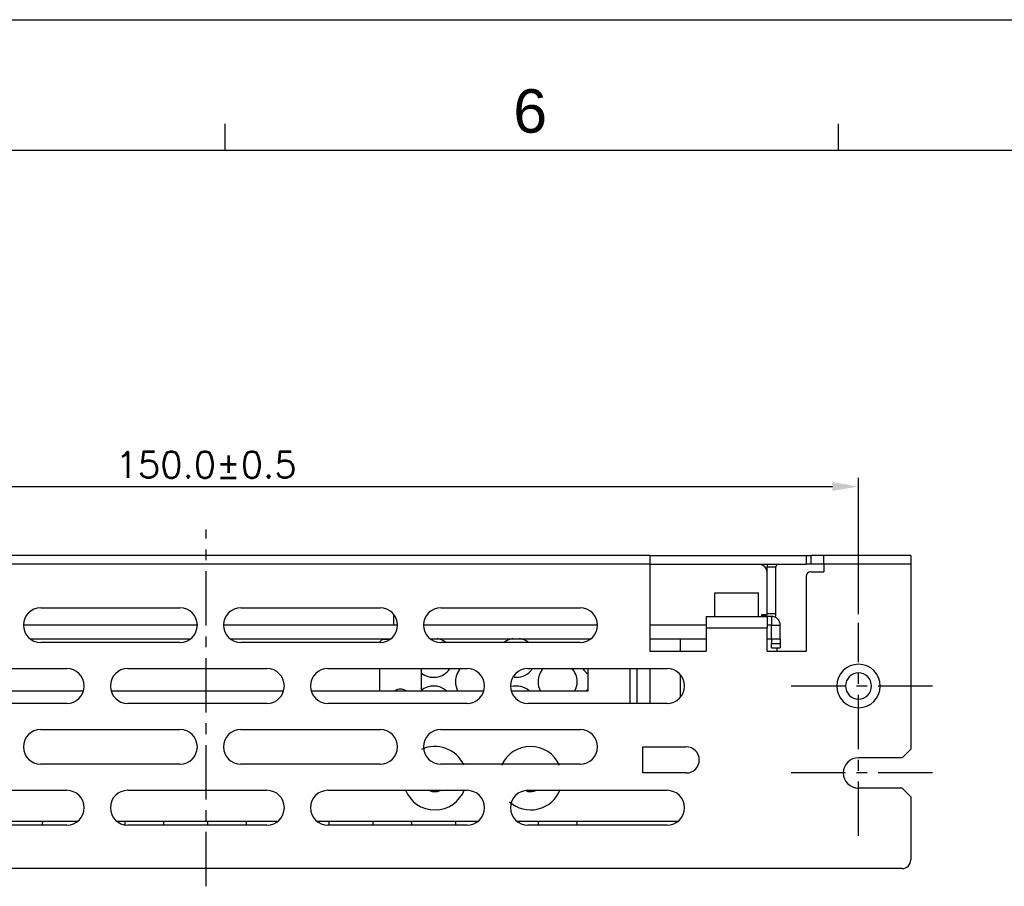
# Model space of a CAD drawing. Extents: x 210 to 804, y -840 to 420.
# Tile 19 of 50: x 554 to 667, y -520 to -420. Entities that reach past the tile are written whole.
import ezdxf
from ezdxf.enums import TextEntityAlignment as Align

# ---------------------------------------------------------------- set-up
doc = ezdxf.new("R2010")
doc.units = 0
doc.header["$LTSCALE"] = 0.5
doc.linetypes.add('CENTER', pattern=[2, 1.25, -0.25, 0.25, -0.25])
doc.layers.get('0').update_dxf_attribs({"linetype": 'CONTINUOUS'})
doc.layers.get('Defpoints').update_dxf_attribs({"linetype": 'CONTINUOUS'})
for name, color, linetype in [('02___PRT_ALL_AXES', 7, 'CONTINUOUS'), ('c', 4, 'CENTER'), ('DIM', 7, 'CONTINUOUS'), ('PAPER', 7, 'CONTINUOUS')]:
    doc.layers.add(name, color=color, linetype=linetype)
doc.styles.add('ARIAL', font='ARIAL.TTF')
doc.styles.add('SIMPLEX', font='SIMPLEX.shx')
doc.dimstyles.new('STANDARD$0', dxfattribs={"dimtxt": 3, "dimasz": 3, "dimexe": 1, "dimexo": 1, "dimgap": 1, "dimtad": 1, "dimdec": 1, "dimzin": 0, "dimdsep": 46, "dimtxsty": 'STANDARD', "dimcen": -0.5, "dimclrd": 2, "dimclre": 2, "dimclrt": 2, "dimadec": 1, "dimazin": 0, "dimtfac": 1, "dimtdec": 1, "dimtmove": 0, "dimatfit": 3, "dimfxl": 1, "dimtolj": 1, "dimtzin": 0, "dimarcsym": 0})

# ---------------------------------------------------------------- blocks, each defined once
blk = doc.blocks.new('A2')
at = {"layer": 'PAPER', "color": 4}
blk.add_line((210, 420), (804, 420), dxfattribs=at)
at = {"layer": 'PAPER', "color": 2}
for p, q in [((577.5, 405), (577.5, 408)), ((648, 405), (648, 408))]:
    blk.add_line(p, q, dxfattribs=at)
at = {"layer": 'PAPER', "color": 3}
blk.add_line((225, 405), (789, 405), dxfattribs=at)
at = {"style": 'ARIAL'}
for tag, height, p in [('TITLE', 4.5, (749.84, 40.88)), ('XXXXXXXXXX', 4, (749.84, 24.46))]:
    blk.add_attdef(tag, text='', height=height, dxfattribs=at).set_placement(p, align=Align.CENTER)
for tag, p, height in [('V', (625.66, 30.86), 2), ('00', (779.83, 20.28), 4), ('mm', (631.88, 16.46), 2.5), ('ADP-XX', (656.66, 16.15), 2.5), ('2_____2', (724.26, 16.66), 2.5), ("XX/XX'XX", (760.13, 16.14), 2.5), ('--', (612.88, 16.26), 2.5)]:
    blk.add_attdef(tag, p, '', height=height, dxfattribs=at)
at = {"layer": 'PAPER', "color": 1, "style": 'ARIAL'}
blk.add_text('6', height=5, dxfattribs=at).set_placement((612.56, 409.5), align=Align.MIDDLE)
blk = doc.blocks.new('*D121')
at = {"layer": 'Defpoints', "color": 0}
for p in [(650.3, -473.7), (500.3, -489.4), (650.3, -489.4)]:
    blk.add_point(p, dxfattribs=at)
at = {"layer": 'DIM', "lineweight": -2}
for p, q in [((500.3, -488.4), (500.3, -472.7)), ((650.3, -488.4), (650.3, -472.7)), ((503.3, -473.7), (647.3, -473.7))]:
    blk.add_line(p, q, dxfattribs=at)
at = {"layer": 'DIM'}
for points in [[(503.3, -473.2), (503.3, -474.2), (500.3, -473.7)], [(647.3, -473.2), (647.3, -474.2), (650.3, -473.7)]]:
    blk.add_solid(points, dxfattribs=at)
at = {"layer": 'DIM', "insert": (575.3, -471.2), "char_height": 3, "attachment_point": 5, "style": 'SIMPLEX'}
blk.add_mtext('\\A1;150.0%%P0.5', dxfattribs=at)

msp = doc.modelspace()

# ---------------------------------------------------------------- linework, layer by layer
at = {"color": 7, "linetype": 'Continuous'}
for p, q in [((626.3, -481.65), (524.3, -481.65)), ((626.3, -481.65), (626.3, -482.65)), ((626.3, -481.65), (644.3, -481.65)), ((644.3, -481.65), (644.3, -482.65)), ((644.3, -481.65), (644.8, -481.65)), ((646.3, -481.65), (644.8, -481.65)), ((644.8, -481.65), (644.8, -482.65)), ((646.3, -482.65), (646.3, -481.65)), ((656.3, -481.65), (646.3, -481.65)), ((656.3, -481.65), (656.3, -482.65)), ((626.3, -482.65), (524.3, -482.65)), ((626.3, -482.65), (626.3, -492.65)), ((626.3, -482.65), (644.3, -482.65)), ((639.8, -488.35), (639.8, -482.95)), ((639.8, -482.95), (640.8, -482.95)), ((640.8, -488.35), (640.8, -482.95)), ((644.8, -482.65), (644.3, -482.65)), ((646.3, -482.65), (644.8, -482.65)), ((646.3, -482.65), (646.3, -483.53)), ((656.3, -482.65), (646.3, -482.65)), ((656.3, -482.65), (656.3, -503.9)), ((644.3, -484.03), (644.3, -492.65)), ((644.8, -483.53), (646.3, -483.53)), ((556.3, -487.65), (572.3, -487.65)), ((579.3, -487.65), (595.3, -487.65)), ((602.3, -487.65), (618.3, -487.65)), ((632.8, -488.65), (632.8, -489.65)), ((632.8, -488.65), (639.8, -488.65)), ((632.8, -488.65), (639.8, -488.65)), ((639.15, -488.45), (639.15, -488.52)), ((639.65, -488.45), (639.15, -488.45)), ((639.15, -488.52), (639.15, -488.64)), ((639.65, -488.52), (639.15, -488.52)), ((639.65, -488.45), (639.65, -488.52)), ((639.65, -488.64), (639.65, -488.52)), ((640.8, -488.35), (639.8, -488.35)), ((639.8, -488.65), (639.8, -489.65)), ((640.3, -488.65), (639.8, -488.65)), ((640.3, -488.65), (640.3, -489.65)), ((574.21, -489.65), (554.4, -489.65)), ((597.21, -489.65), (577.4, -489.65)), ((620.21, -489.65), (600.4, -489.65)), ((632.8, -489.65), (626.3, -489.65)), ((632.8, -489.65), (632.8, -489.95)), ((632.8, -489.95), (632.8, -492.65)), ((632.8, -489.95), (639.8, -489.95)), ((640.3, -489.65), (639.8, -489.65)), ((639.8, -489.65), (639.8, -489.95)), ((639.8, -492.65), (639.8, -489.95)), ((640.3, -489.65), (641.3, -489.65)), ((640.3, -491.25), (640.3, -489.65)), ((641.3, -491.25), (641.3, -489.65)), ((573.49, -491.25), (555.11, -491.25)), ((572.3, -491.65), (556.3, -491.65)), ((596.49, -491.25), (578.11, -491.25)), ((595.3, -491.65), (579.3, -491.65)), ((619.49, -491.25), (601.11, -491.25)), ((618.3, -491.65), (602.3, -491.65)), ((632.8, -491.25), (626.3, -491.25)), ((629.81, -491.25), (629.81, -492.65)), ((640.3, -491.25), (639.8, -491.25)), ((641.3, -491.25), (640.3, -491.25)), ((640.3, -491.25), (640.3, -491.75)), ((640.3, -491.75), (641.3, -491.75)), ((640.3, -492.25), (640.3, -491.75)), ((640.3, -492.25), (641.3, -492.25)), ((640.9, -492.25), (640.9, -492.65)), ((641.3, -491.25), (641.3, -491.75)), ((641.3, -491.75), (641.3, -492.25)), ((626.3, -492.65), (632.8, -492.65)), ((639.8, -492.65), (644.3, -492.65)), ((543.3, -494.65), (559.3, -494.65)), ((566.3, -494.65), (582.3, -494.65)), ((589.3, -494.65), (605.3, -494.65)), ((612.3, -494.65), (628.3, -494.65)), ((619.2, -494.65), (619.2, -497.25)), ((624, -494.65), (624, -498.65)), ((624.8, -494.65), (624.8, -498.65)), ((626.3, -494.65), (626.3, -498.65)), ((629.81, -495.48), (629.81, -497.82)), ((561.21, -497.25), (541.4, -497.25)), ((584.21, -497.25), (564.4, -497.25)), ((607.21, -497.25), (587.4, -497.25)), ((619.2, -497.25), (610.4, -497.25)), ((559.3, -498.65), (543.3, -498.65)), ((582.3, -498.65), (566.3, -498.65)), ((605.3, -498.65), (589.3, -498.65)), ((628.3, -498.65), (612.3, -498.65)), ((556.3, -501.65), (572.3, -501.65)), ((579.3, -501.65), (595.3, -501.65)), ((602.3, -501.65), (618.3, -501.65)), ((625.5, -503.65), (627.1, -503.65)), ((625.5, -506.65), (625.5, -503.65)), ((627.1, -503.65), (630.5, -503.65)), ((655.3, -504.9), (656.3, -503.9)), ((572.3, -505.65), (556.3, -505.65)), ((595.3, -505.65), (579.3, -505.65)), ((618.3, -505.65), (602.3, -505.65)), ((655.3, -504.9), (650.3, -504.9)), ((627.1, -506.65), (625.5, -506.65)), ((630.5, -506.65), (627.1, -506.65)), ((543.3, -508.65), (559.3, -508.65)), ((566.3, -508.65), (582.3, -508.65)), ((589.3, -508.65), (605.3, -508.65)), ((612.3, -508.65), (628.3, -508.65)), ((655.3, -508.4), (650.3, -508.4)), ((656.3, -509.4), (655.3, -508.4)), ((656.3, -509.4), (656.3, -516.65)), ((560.49, -512.25), (542.11, -512.25)), ((559.3, -512.65), (543.3, -512.65)), ((583.49, -512.25), (565.11, -512.25)), ((582.3, -512.65), (566.3, -512.65)), ((606.49, -512.25), (588.11, -512.25)), ((605.3, -512.65), (589.3, -512.65)), ((629.5, -512.25), (611.11, -512.25)), ((628.3, -512.65), (612.3, -512.65)), ((655.3, -517.65), (495.3, -517.65))]:
    msp.add_line(p, q, dxfattribs=at)
for centre, radius, start, end in [((638.81, -483.65), 1, 30.0221, 90), ((638.81, -483.65), 1, 0, 30.0221), ((641.1, -482.95), 1.3, 168.1324, 180), ((641.1, -482.95), 0.3, 90, 180), ((644.8, -484.03), 0.5, 90, 180), ((556.3, -489.65), 2, 90, 270), ((572.3, -489.65), 2, 270, 90), ((579.3, -489.65), 2, 90, 270), ((595.3, -489.65), 2, 270, 90), ((602.3, -489.65), 2, 90, 270), ((618.3, -489.65), 2, 270, 90), ((639.5, -488.35), 0.3, 299.4401, 329.9779), ((639.5, -488.35), 0.3, 329.9779, 0), ((640.3, -489.65), 1, 0, 90), ((639.5, -488.35), 1.3, 342.4449, 343.5516), ((639.5, -488.35), 1.3, 343.5516, 0), ((601.46, -493.4), 2.25, 65.5679, 80.0353), ((610.96, -493.4), 2.25, 99.9647, 127.2314), ((610.96, -493.4), 2.25, 52.7686, 80.0353), ((601.46, -493.4), 2.25, 60, 65.5679), ((601.46, -493.4), 2.25, 52.7686, 60), ((606.21, -496.15), 2.25, 136.3283, 180), ((615.71, -496.15), 2.25, 136.3283, 180), ((615.71, -496.15), 2.25, 0, 43.6717), ((559.3, -496.65), 2, 270, 90), ((566.3, -496.65), 2, 90, 270), ((582.3, -496.65), 2, 270, 90), ((589.3, -496.65), 2, 90, 270), ((601.46, -493.4), 2.25, 229.8818, 325.4609), ((605.3, -496.65), 2, 270, 90), ((612.3, -496.65), 2, 90, 270), ((610.96, -493.4), 2.25, 263.8243, 316.7639), ((610.96, -493.4), 2.25, 316.7639, 325.4609), ((628.3, -496.65), 2, 270, 90), ((601.46, -498.9), 2.25, 49.1089, 130.1182), ((606.21, -496.15), 2.25, 180, 209.34), ((610.96, -498.9), 2.25, 49.1089, 104.7894), ((615.71, -496.15), 2.25, 180, 209.34), ((615.71, -496.15), 2.25, 330.66, 0), ((556.3, -503.65), 2, 90, 270), ((572.3, -503.65), 2, 270, 90), ((579.3, -503.65), 2, 90, 270), ((595.3, -503.65), 2, 270, 90), ((602.3, -503.65), 2, 90, 270), ((618.3, -503.65), 2, 270, 90), ((630.5, -505.15), 1.5, 270, 90), ((559.3, -510.65), 2, 270, 90), ((566.3, -510.65), 2, 90, 270), ((582.3, -510.65), 2, 270, 90), ((589.3, -510.65), 2, 90, 270), ((605.3, -510.65), 2, 270, 90), ((612.3, -510.65), 2, 90, 270), ((610.96, -509.9), 2.25, 31.8388, 34.5391), ((628.3, -510.65), 2, 270, 90), ((558.71, -512.65), 2.25, 169.2882, 180), ((568.21, -512.65), 2.25, 169.2882, 177.1834), ((568.21, -512.65), 2.25, 177.1834, 177.6421), ((568.21, -512.65), 2.25, 177.6421, 180), ((568.21, -512.65), 2.25, 0, 10.7118), ((577.71, -512.65), 2.25, 169.2882, 180), ((577.71, -512.65), 2.25, 0, 10.7118), ((587.21, -512.65), 2.25, 1.0365, 10.7118), ((596.71, -512.65), 2.25, 169.2882, 180), ((596.71, -512.65), 2.25, 9.3568, 10.7118), ((596.71, -512.65), 2.25, 0, 9.3568), ((606.21, -512.65), 2.25, 169.2882, 180), ((615.71, -512.65), 2.25, 169.2882, 180), ((615.71, -512.65), 2.25, 0, 10.7118), ((655.3, -516.65), 1, 270, 0)]:
    msp.add_arc(centre, radius, start, end, dxfattribs=at)
at = {"layer": '02___PRT_ALL_AXES', "color": 7, "linetype": 'Continuous'}
for p, q in [((633.8, -488.65), (633.8, -485.95)), ((633.8, -485.95), (634.67, -485.95)), ((633.8, -488.65), (633.8, -485.95)), ((634.67, -485.95), (634.8, -485.95)), ((634.8, -485.95), (637.8, -485.95)), ((637.8, -485.95), (637.94, -485.95)), ((637.94, -485.95), (638.8, -485.95)), ((638.8, -488.65), (638.8, -485.95)), ((638.8, -488.65), (638.8, -485.95)), ((596.85, -488.54), (596.85, -489.65)), ((596.38, -491.3), (595.75, -491.3)), ((595.25, -494.65), (595.25, -497.25)), ((600.05, -497.25), (600.05, -494.65))]:
    msp.add_line(p, q, dxfattribs=at)
for centre, radius, start, end in [((595.75, -491.8), 0.5, 135, 160.2574), ((595.75, -491.8), 0.5, 90, 135), ((650.3, -496.65), 2.5, 0, 180), ((620.46, -493.4), 2.25, 214.5391, 235.373), ((650.3, -496.65), 1.5, 0, 180), ((650.3, -496.65), 2.5, 180, 0), ((650.3, -496.65), 1.5, 180, 0), ((597.65, -498.05), 1.05, 53.2659, 126.7341), ((620.46, -498.9), 2.25, 127.7598, 130.8911), ((620.46, -498.9), 2.25, 124.627, 127.7598), ((601.6, -507.25), 3.65, 24.268, 114.8435), ((612.6, -507.25), 3.65, 24.268, 155.732), ((650.3, -506.65), 1.75, 90, 270), ((601.6, -507.25), 3.65, 201.2256, 338.7744), ((601.6, -507.25), 1.55, 247.26, 292.74), ((612.6, -507.25), 3.65, 228.5729, 338.7744), ((612.6, -507.25), 1.55, 251.2938, 252), ((612.6, -507.25), 1.55, 252, 258.726), ((612.6, -507.25), 1.55, 258.726, 292.74)]:
    msp.add_arc(centre, radius, start, end, dxfattribs=at)
at = {"layer": 'c', "color": 7, "ltscale": 10}
for p, q in [((575.3, -519.69), (575.3, -478.64)), ((650.3, -503.9), (650.3, -489.4)), ((658.81, -496.65), (641.8, -496.65)), ((650.3, -513.9), (650.3, -499.4)), ((658.81, -506.65), (641.8, -506.65))]:
    msp.add_line(p, q, dxfattribs=at)

# ---------------------------------------------------------------- block references
at = {"layer": 'DIM', "color": 7}
msp.add_blockref('A2', (0, -840), dxfattribs=at)

# ---------------------------------------------------------------- dimensions: what is measured, and where the dimension line sits
dim = msp.add_linear_dim(base=(650.3, -473.7), p1=(500.3, -489.4), p2=(650.3, -489.4), text='<>%%P0.5', dimstyle='STANDARD$0', override={"dimtxsty": 'SIMPLEX', "dimcen": -2, "dimclrd": 256, "dimclre": 256, "dimclrt": 256}, dxfattribs=at)
dim.commit()
dim.dimension.update_dxf_attribs({"geometry": '*D121', "text_midpoint": (575.3, -473.7), "dimtype": 160})

doc.saveas('drawing.dxf')
